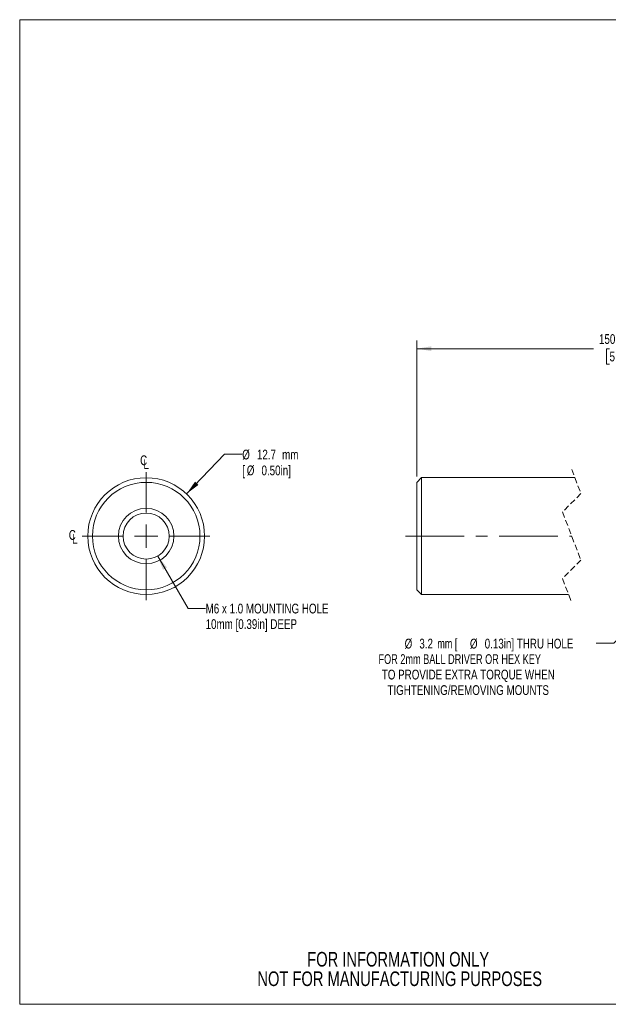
# Model space of a CAD drawing. Header units: millimetres. Extents: x 2 to 279, y 1 to 215.
# Tile 1 of 3: x 2 to 129, y 1 to 215. Entities that reach past the tile are written whole.
import ezdxf

# ---------------------------------------------------------------- set-up
doc = ezdxf.new("R2010")
doc.units = ezdxf.units.MM
doc.linetypes.add('CENTERX2', pattern=[20.32, 12.7, -2.54, 2.54, -2.54])
doc.linetypes.add('HIDDEN', pattern=[1.905, 1.27, -0.635])
doc.styles.add('SLDTEXTSTYLE0', font='TXT', dxfattribs={"width": 0.75})
doc.styles.add('SLDTEXTSTYLE2', font='TXT', dxfattribs={"width": 0.6875})
doc.styles.add('SLDTEXTSTYLE3', font='TXT', dxfattribs={"width": 0.7})
doc.dimstyles.new('SLDDIMSTYLE0', dxfattribs={"dimtxt": 2.116667, "dimasz": 3.175, "dimexe": 0, "dimexo": 0.0625, "dimgap": 0.529167, "dimtad": 0, "dimtih": 1, "dimtoh": 1, "dimdec": 1, "dimlfac": 0.5, "dimrnd": 1e-09, "dimzin": 12, "dimdsep": 46, "dimtxsty": 'SLDTEXTSTYLE0', "dimsah": 1, "dimcen": 0, "dimadec": 0, "dimazin": 3, "dimtfac": 1, "dimtdec": 1, "dimtofl": 0, "dimtmove": 0, "dimatfit": 3, "dimfxl": 1, "dimfrac": 2, "dimtolj": 1, "dimtzin": 12, "dimarcsym": 0})
doc.dimstyles.new('SLDDIMSTYLE1', dxfattribs={"dimtxt": 2.116667, "dimasz": 3.175, "dimexe": 0, "dimexo": 0.0625, "dimgap": 0.529167, "dimtad": 0, "dimtih": 1, "dimtoh": 1, "dimdec": 1, "dimlfac": 0.5, "dimrnd": 1e-09, "dimzin": 12, "dimdsep": 46, "dimtxsty": 'SLDTEXTSTYLE0', "dimsah": 1, "dimcen": 0, "dimadec": 0, "dimazin": 3, "dimtfac": 1, "dimtdec": 1, "dimtofl": 0, "dimtmove": 0, "dimatfit": 3, "dimfxl": 1, "dimfrac": 2, "dimtolj": 1, "dimtzin": 12, "dimarcsym": 0})
doc.dimstyles.new('SLDDIMSTYLE3', dxfattribs={"dimtxt": 2.116667, "dimasz": 3.175, "dimexe": 0, "dimexo": 0.0625, "dimgap": 0.529167, "dimtad": 0, "dimtih": 1, "dimtoh": 1, "dimdec": 1, "dimlfac": 0.5, "dimrnd": 1e-09, "dimzin": 4, "dimdsep": 46, "dimtxsty": 'SLDTEXTSTYLE0', "dimsah": 1, "dimcen": 0.09, "dimadec": 0, "dimazin": 1, "dimtfac": 1, "dimtdec": 1, "dimtofl": 0, "dimtmove": 0, "dimatfit": 3, "dimfxl": 1, "dimfrac": 2, "dimtolj": 1, "dimtzin": 12, "dimarcsym": 0})

# ---------------------------------------------------------------- blocks, each defined once
blk = doc.blocks.new('_D')
at = {"color": 8, "linetype": 'Continuous', "lineweight": 0}
for p, q in [((31.51, 98.22), (38.09, 86.82)), ((38.09, 86.82), (41.9, 86.82))]:
    blk.add_line(p, q, dxfattribs=at)
at = {"color": 8, "linetype": 'Continuous', "lineweight": 18}
blk.add_solid([(31.51, 98.22), (32.65, 95.22), (33.53, 95.73)], dxfattribs=at)
at = {"color": 8, "linetype": 'Continuous', "lineweight": 18, "char_height": 2.1167, "attachment_point": 1, "style": 'SLDTEXTSTYLE0'}
for s, insert in [('M6 x 1.0 MOUNTING HOLE', (41.9, 87.87)), ('10mm [0.39in] DEEP', (41.9, 84.5))]:
    blk.add_mtext(s, dxfattribs=dict(at, insert=insert))
blk = doc.blocks.new('_D_1')
at = {"color": 8, "linetype": 'Continuous', "lineweight": 0}
for p, q in [((37.77, 111.71), (46.03, 120.34)), ((46.03, 120.34), (49.84, 120.34))]:
    blk.add_line(p, q, dxfattribs=at)
at = {"color": 8, "linetype": 'Continuous', "lineweight": 18}
blk.add_solid([(37.77, 111.71), (40.33, 113.65), (39.6, 114.36)], dxfattribs=at)
at = {"color": 8, "linetype": 'Continuous', "lineweight": 18, "attachment_point": 1, "style": 'SLDTEXTSTYLE0'}
for s, insert, char_height in [('%%c', (49.84, 121.3), 2.117), ('12.7', (53.03, 121.3), 2.117), ('mm', (58.5, 121.3), 2.117), ('[', (49.84, 117.86), 2.12), ('%%c', (50.83, 117.86), 2.117), ('0.50in]', (54.02, 117.86), 2.117)]:
    blk.add_mtext(s, dxfattribs=dict(at, insert=insert, char_height=char_height))
blk = doc.blocks.new('SW_SYMBOL_MOD_CL')
at = {"color": 0, "linetype": 'Continuous', "lineweight": 0, "char_height": 783, "attachment_point": 5, "style": 'SLDTEXTSTYLE0'}
for s, insert in [('C', (400, 600)), ('L', (600, 300))]:
    blk.add_mtext(s, dxfattribs=dict(at, insert=insert))
blk = doc.blocks.new('SW_CENTERMARKSYMBOL_0')
at = {"color": 0, "linetype": 'Continuous', "lineweight": 18}
for p, q in [((0, 5.08), (0, 13.89)), ((0, 0), (0, 2.54)), ((-5.08, 0), (-13.9, 0)), ((0, 0), (-2.54, 0)), ((0, 0), (0, -2.54)), ((0, 0), (2.54, 0)), ((5.08, 0), (13.78, 0)), ((0, -5.08), (0, -13.9))]:
    blk.add_line(p, q, dxfattribs=at)
blk = doc.blocks.new('_D_3')
at = {"color": 8, "linetype": 'Continuous', "lineweight": 0}
for p, q in [((87.68, 115.48), (87.68, 145.01)), ((87.68, 143.23), (126.01, 143.23)), ((129.51, 143.23), (128.86, 143.23)), ((128.86, 143.23), (128.86, 139.86)), ((137.26, 143.23), (137.91, 143.23)), ((137.91, 143.23), (137.91, 139.86)), ((160.75, 143.23), (140.76, 143.23)), ((161.45, 144.64), (160.75, 143.23)), ((162.86, 141.82), (161.45, 144.64)), ((163.57, 143.23), (162.86, 141.82)), ((179.09, 143.23), (163.57, 143.23)), ((179.09, 114.52), (179.09, 145.01)), ((128.86, 139.86), (129.51, 139.86)), ((137.91, 139.86), (137.26, 139.86))]:
    blk.add_line(p, q, dxfattribs=at)
at = {"color": 8, "linetype": 'Continuous', "lineweight": 18}
for points in [[(87.68, 143.23), (90.86, 142.72), (90.86, 143.74)], [(179.09, 143.23), (175.92, 143.74), (175.92, 142.72)]]:
    blk.add_solid(points, dxfattribs=at)
at = {"color": 8, "linetype": 'Continuous', "lineweight": 18, "char_height": 2.117, "attachment_point": 1, "style": 'SLDTEXTSTYLE0'}
for s, insert in [('150.0mm', (127.22, 146.38)), ('5.91in', (129.51, 142.59))]:
    blk.add_mtext(s, dxfattribs=dict(at, insert=insert))
blk = doc.blocks.new('_D_4')
at = {"color": 8, "linetype": 'Continuous', "lineweight": 0}
for p, q in [((151.45, 100.31), (130.44, 79.3)), ((130.44, 79.3), (126.63, 79.3))]:
    blk.add_line(p, q, dxfattribs=at)
at = {"color": 8, "linetype": 'Continuous', "lineweight": 18}
blk.add_solid([(151.45, 100.31), (148.84, 98.42), (149.56, 97.7)], dxfattribs=at)
at = {"color": 8, "linetype": 'Continuous', "lineweight": 18, "attachment_point": 1}
for s, insert, char_height, style in [('%%c', (85.07, 80.26), 2.117, 'SLDTEXTSTYLE0'), ('3.2', (88.26, 80.26), 2.117, 'SLDTEXTSTYLE0'), ('mm [', (92.17, 80.26), 2.117, 'SLDTEXTSTYLE2'), ('%%c', (99.23, 80.26), 2.117, 'SLDTEXTSTYLE0'), ('0.13in] THRU HOLE', (102.43, 80.26), 2.1167, 'SLDTEXTSTYLE0'), ('FOR 2mm BALL DRIVER OR HEX KEY', (79.4, 76.9), 2.1167, 'SLDTEXTSTYLE3'), ('TO PROVIDE EXTRA TORQUE WHEN', (80.12, 73.54), 2.1167, 'SLDTEXTSTYLE0'), ('TIGHTENING/REMOVING MOUNTS', (81.34, 70.17), 2.1167, 'SLDTEXTSTYLE0')]:
    blk.add_mtext(s, dxfattribs=dict(at, insert=insert, char_height=char_height, style=style))

msp = doc.modelspace()

# ---------------------------------------------------------------- linework, layer by layer
at = {"color": 7, "linetype": 'Continuous', "lineweight": 18}
for p, q in [((1.58, 214.65), (277.99, 214.65)), ((1.58, 214.65), (1.58, 0.9)), ((88.7, 115.23), (87.68, 114.21)), ((87.68, 114.21), (87.68, 90.89)), ((121.98, 115.23), (88.7, 115.23)), ((88.7, 115.23), (88.7, 89.88)), ((87.68, 90.89), (88.7, 89.88)), ((88.7, 89.88), (120.62, 89.88)), ((277.99, 0.9), (1.58, 0.9))]:
    msp.add_line(p, q, dxfattribs=at)
at = {"color": 7, "linetype": 'HIDDEN', "lineweight": 18}
for p, q in [((121.3, 117.01), (123.3, 111.78)), ((123.3, 111.78), (119.3, 107.78)), ((119.3, 107.78), (123.3, 97.33)), ((123.3, 97.33), (119.3, 93.33)), ((119.3, 93.33), (121.3, 88.1))]:
    msp.add_line(p, q, dxfattribs=at)
at = {"color": 8, "linetype": 'CENTERX2', "lineweight": 18}
msp.add_line((85.25, 102.55), (121.3, 102.55), dxfattribs=at)
at = {"color": 7, "linetype": 'Continuous', "lineweight": 18}
for radius in [12.67, 11.66, 6.02, 5]:
    msp.add_circle((29.01, 102.55), radius, dxfattribs=at)

# ---------------------------------------------------------------- block references
at = {"color": 8, "linetype": 'Continuous', "lineweight": 0, "xscale": 0.0027037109, "yscale": 0.0027037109, "zscale": 0.0027037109}
for p in [(27.38, 117.36), (11.91, 101.15)]:
    msp.add_blockref('SW_SYMBOL_MOD_CL', p, dxfattribs=at)
at = {"color": 8, "linetype": 'Continuous', "lineweight": 0}
msp.add_blockref('SW_CENTERMARKSYMBOL_0', (29.01, 102.55), dxfattribs=at)

# ---------------------------------------------------------------- texts
at = {"color": 7, "linetype": 'Continuous', "lineweight": 0, "char_height": 3.175, "attachment_point": 2, "style": 'SLDTEXTSTYLE0'}
for s, insert in [('FOR INFORMATION ONLY', (83.67, 12.27)), ('NOT FOR MANUFACTURING PURPOSES', (84, 8.04))]:
    msp.add_mtext(s, dxfattribs=dict(at, insert=insert))

# ---------------------------------------------------------------- dimensions: what is measured, and where the dimension line sits
at = {"color": 8, "linetype": 'Continuous', "lineweight": 18}
dim = msp.add_linear_dim(base=(87.68, 143.23), p1=(179.09, 113.25), p2=(87.68, 114.21), text='150.0mm', dimstyle='SLDDIMSTYLE3', dxfattribs=at)
dim.commit()
dim.dimension.update_dxf_attribs({"geometry": '_D_3', "text_midpoint": (133.39, 143.23), "dimtype": 160})
for p1, p2, text, picture, middle in [((20.24, 93.4), (37.77, 111.71), '<>mm\\P[%%c0.50in]', '_D_1', (56.82, 120.34)), ((155.94, 104.8), (151.45, 100.31), '<>mm [%%c0.13in] THRU HOLE\\PFOR 2mm BALL DRIVER OR HEX KEY\\PTO PROVIDE EXTRA TORQUE WHEN\\PTIGHTENING/REMOVING MOUNTS', '_D_4', (103.01, 79.3))]:
    dim = msp.add_diameter_dim_2p(p1=p1, p2=p2, text=text, dimstyle='SLDDIMSTYLE1', dxfattribs=at)
    dim.commit()
    dim.dimension.update_dxf_attribs({"geometry": picture, "text_midpoint": middle, "dimtype": 163})
dim = msp.add_diameter_dim_2p(p1=(26.51, 106.88), p2=(31.51, 98.22), text='M6 x 1.0 MOUNTING HOLE\\P10mm [0.39in] DEEP', dimstyle='SLDDIMSTYLE0', override={"dimpost": '<>'}, dxfattribs=at)
dim.commit()
dim.dimension.update_dxf_attribs({"geometry": '_D', "text_midpoint": (59.46, 86.82), "dimtype": 163})

doc.saveas('drawing.dxf')
